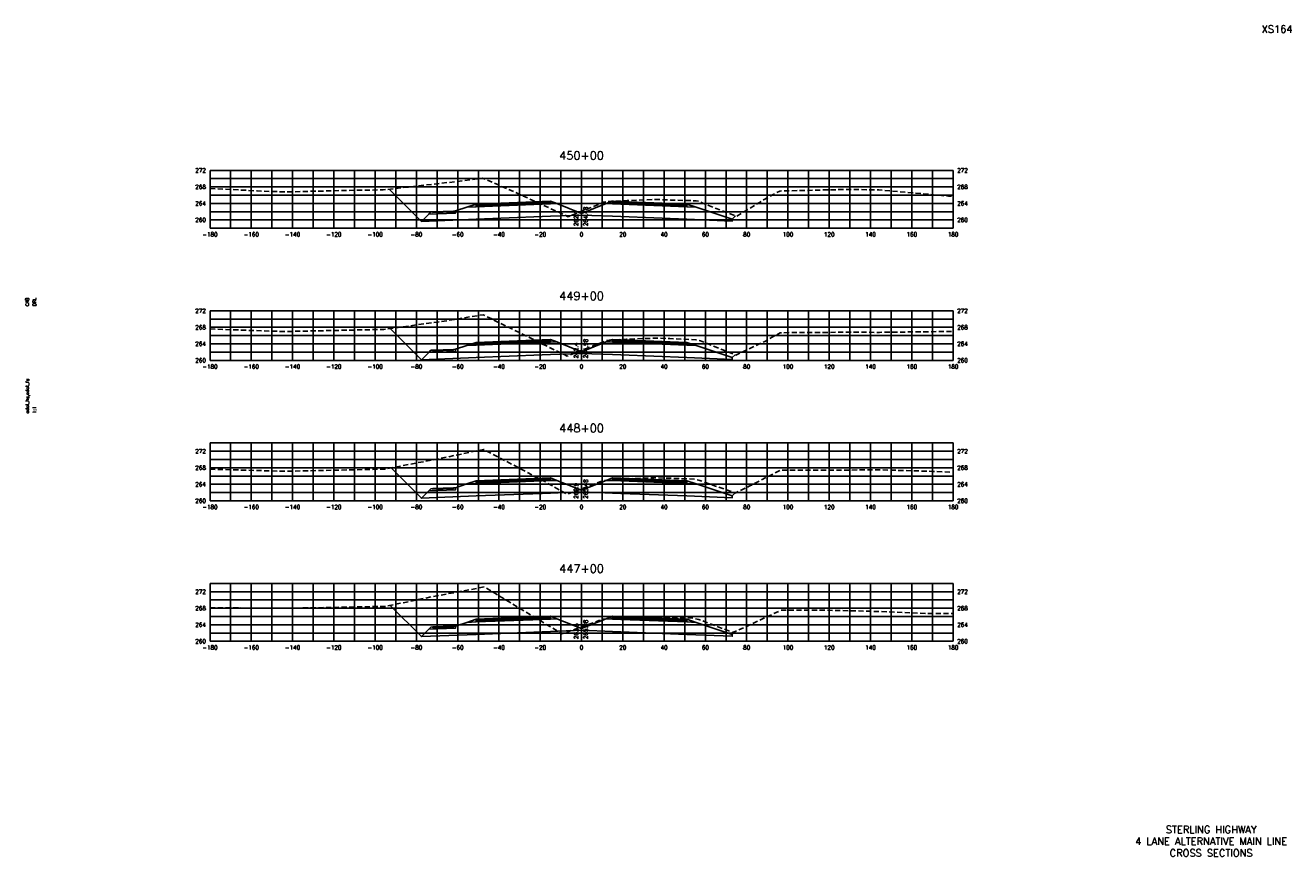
# Model space of a CAD drawing. Extents: x 37 to 9410, y 16 to 8218.
# Tile 70 of 110: x 7337 to 7950, y 1576 to 1978. Entities that reach past the tile are written whole.
import ezdxf
from ezdxf.enums import TextEntityAlignment as Align

# ---------------------------------------------------------------- set-up
doc = ezdxf.new("R2010")
doc.units = 0
doc.header["$LTSCALE"] = 20
doc.header["$MEASUREMENT"] = 0
doc.linetypes.add('HIDDEN_050%', pattern=[0.1875, 0.125, -0.0625])
for name, color, linetype in [('S-AT-TXT175', 6, 'Continuous'), ('S-AT-TXT80', 1, 'Continuous'), ('XDATUM', 3, 'Continuous'), ('XEG', 1, 'HIDDEN_050%'), ('XFG', 2, 'Continuous'), ('XGRID', 251, 'Continuous'), ('XGRIDT', 2, 'Continuous'), ('XREF-BORDER', 7, 'Continuous')]:
    doc.layers.add(name, color=color, linetype=linetype)
doc.styles.add('L100', font='simplex.shx', dxfattribs={"height": 2})
doc.styles.add('L175', font='ROMANSM.shx', dxfattribs={"height": 3.5})
doc.styles.add('L80', font='ROMANSM.shx', dxfattribs={"height": 1.6})

# ---------------------------------------------------------------- blocks, each defined once
blk = doc.blocks.new('03025_00_att1')
at = {"layer": 'S-AT-TXT175', "style": 'L175'}
for tag, p in [('NUM', (32.402, 20.822)), ('LINE1', (30.64, 1.444)), ('LINE2', (30.64, 1.161)), ('LINE3', (30.64, 0.877))]:
    blk.add_attdef(tag, text='', height=0.175, dxfattribs=at).set_placement(p, align=Align.CENTER)
at = {"layer": 'S-AT-TXT80', "style": 'L80'}
for tag, p in [('DESIGNED', (2.094, 14.201)), ('CHECKED', (2.265, 14.201)), ('DRAFTED', (2.436, 14.201)), ('PSCALE', (2.265, 11.605)), ('PCTB', (2.094, 11.605)), ('PVIEW', (2.436, 11.605))]:
    blk.add_attdef(tag, p, '', height=0.08, rotation=90, dxfattribs=at)

msp = doc.modelspace()

# ---------------------------------------------------------------- linework, layer by layer
at = {"layer": 'XDATUM', "flags": 128}
for points in [[(7512.85, 1898.88), (7528.46, 1883.28), (7555.05, 1884.34), (7587.05, 1885.62), (7591.05, 1885.78), (7606.05, 1886.38), (7621.05, 1885.78), (7625.05, 1885.62), (7657.05, 1884.34), (7679.05, 1883.46), (7679.05, 1884.35), (7680.65, 1885.95)], [(7513.32, 1831.41), (7528.46, 1816.28), (7555.05, 1817.34), (7587.05, 1818.62), (7591.05, 1818.78), (7606.05, 1819.38), (7621.05, 1818.78), (7625.05, 1818.62), (7657.05, 1817.34), (7679.05, 1816.46), (7679.05, 1817.35), (7680.45, 1818.75)], [(7513.77, 1763.96), (7528.46, 1749.28), (7555.05, 1750.34), (7587.05, 1751.62), (7591.05, 1751.78), (7606.05, 1752.38), (7621.05, 1751.78), (7625.05, 1751.62), (7657.05, 1750.34), (7679.05, 1749.46), (7679.05, 1750.35), (7680.54, 1751.84)], [(7513.36, 1697.38), (7528.46, 1682.28), (7555.05, 1683.34), (7587.05, 1684.62), (7591.05, 1684.78), (7606.05, 1685.38), (7621.05, 1684.78), (7625.05, 1684.62), (7657.05, 1683.34), (7679.05, 1682.46), (7679.05, 1683.35), (7680.4, 1684.69)]]:
    msp.add_lwpolyline(points, dxfattribs=at)
at = {"layer": 'XEG', "flags": 128}
for points in [[(7426.05, 1899.23), (7448.89, 1898.07), (7462.02, 1897.56), (7496.75, 1898.37), (7510.02, 1898.56), (7544.61, 1902.49), (7558.02, 1904.27), (7572.03, 1898.24), (7599.65, 1885.57), (7606.05, 1888.17), (7611.19, 1890.27), (7616.74, 1892.61), (7618.05, 1892.8), (7620.59, 1893.07), (7628.13, 1893.36), (7641.75, 1893.91), (7649.34, 1893.64), (7661.55, 1893.26), (7662.89, 1892.97), (7664.76, 1892.19), (7671.21, 1889.54), (7681.17, 1885.75), (7694.26, 1893.74), (7702.04, 1897.99), (7736.05, 1898.81), (7750.04, 1898.53), (7783.91, 1895.53), (7786.05, 1895.47)], [(7426.05, 1831.23), (7445.21, 1830.51), (7462.32, 1829.97), (7493.07, 1830.62), (7510.32, 1830.99), (7540.93, 1835.24), (7558.33, 1838.1), (7581.81, 1826.58), (7599.07, 1818.04), (7606.05, 1820.83), (7611.32, 1822.94), (7617.77, 1825.47), (7618.6, 1825.65), (7620.25, 1825.97), (7627.85, 1826.23), (7641.9, 1826.75), (7648.88, 1826.53), (7661.35, 1825.98), (7662.19, 1825.77), (7663.68, 1825.43), (7670.51, 1822.67), (7680.87, 1818.59), (7694.87, 1825.19), (7702.34, 1829.4), (7732.37, 1829.62), (7750.34, 1829.57), (7780.23, 1829.94), (7786.05, 1830)], [(7426.05, 1763.28), (7441.53, 1762.88), (7462.62, 1762.33), (7489.39, 1762.9), (7510.62, 1763.36), (7537.25, 1768.45), (7558.63, 1772.9), (7588.25, 1757.31), (7599.09, 1751.13), (7603.05, 1752.65), (7606.05, 1753.79), (7616.9, 1757.89), (7617.49, 1757.92), (7619.66, 1758.26), (7636.53, 1759.01), (7641.01, 1759.21), (7656.23, 1758.66), (7660.72, 1758.53), (7661.27, 1758.35), (7663.3, 1757.85), (7676.76, 1753.11), (7680.4, 1751.77), (7687.25, 1755.05), (7702.64, 1762.92), (7728.69, 1762.87), (7750.64, 1762.99), (7776.55, 1762.25), (7786.05, 1761.86)], [(7426.05, 1696.25), (7437.86, 1696.15), (7462.92, 1695.95), (7485.72, 1696.4), (7510.93, 1696.88), (7533.57, 1701.54), (7558.93, 1706.3), (7589.29, 1688.02), (7596.73, 1683.59), (7606.05, 1686.98), (7612.96, 1689.49), (7614.43, 1690.02), (7616, 1690.63), (7616.28, 1690.67), (7618.98, 1690.96), (7638.75, 1691.77), (7640.6, 1691.85), (7642.26, 1691.8), (7659.89, 1691.23), (7660.15, 1691.19), (7662.92, 1690.56), (7664.49, 1689.94), (7665.98, 1689.37), (7679.4, 1684.25), (7685.03, 1686.75), (7702.94, 1695.1), (7725.01, 1695.01), (7750.95, 1694.42), (7772.87, 1693.51), (7786.05, 1693.41)]]:
    msp.add_lwpolyline(points, dxfattribs=at)
at = {"layer": 'XFG', "flags": 128}
for points in [[(7528.46, 1883.28), (7528.46, 1883.28), (7512.85, 1898.88)], [(7606.05, 1887.12), (7594.1, 1891.9), (7591.05, 1891.78), (7587.05, 1891.62), (7555.05, 1890.34), (7550.48, 1890.16), (7545.05, 1888.35), (7545.05, 1887.35), (7532.01, 1886.82), (7528.46, 1883.28), (7555.05, 1884.34), (7587.05, 1885.62), (7591.05, 1885.78), (7606.05, 1886.38), (7606.05, 1887.12)], [(7545.05, 1888.35), (7544.05, 1888.31), (7544.05, 1887.97), (7534.05, 1887.57), (7534.05, 1887.91), (7533.05, 1887.87), (7532.01, 1886.82), (7545.05, 1887.35), (7545.05, 1888.35)], [(7544.05, 1888.31), (7534.05, 1887.91), (7534.05, 1887.57), (7544.05, 1887.97), (7544.05, 1888.31)], [(7591.05, 1892.12), (7587.05, 1891.96), (7555.05, 1890.68), (7555.05, 1891.68), (7550.48, 1890.16), (7555.05, 1890.34), (7587.05, 1891.62), (7591.05, 1891.78), (7594.1, 1891.9), (7591.05, 1893.12), (7591.05, 1892.12)], [(7591.05, 1893.12), (7587.05, 1892.96), (7555.05, 1891.68), (7555.05, 1891.34), (7587.05, 1892.62), (7591.05, 1892.78), (7591.05, 1893.12)], [(7591.05, 1892.78), (7587.05, 1892.62), (7555.05, 1891.34), (7555.05, 1890.68), (7587.05, 1891.96), (7591.05, 1892.12), (7591.05, 1892.78)], [(7606.05, 1887.12), (7618, 1891.9), (7621.05, 1891.78), (7625.05, 1891.62), (7657.05, 1890.34), (7661.62, 1890.16), (7679.05, 1884.35), (7679.05, 1883.46), (7657.05, 1884.34), (7625.05, 1885.62), (7621.05, 1885.78), (7606.05, 1886.38)], [(7621.05, 1893.12), (7618, 1891.9), (7621.05, 1891.78), (7625.05, 1891.62), (7657.05, 1890.34), (7661.62, 1890.16), (7657.05, 1891.68), (7657.05, 1890.68), (7625.05, 1891.96), (7621.05, 1892.12), (7621.05, 1893.12)], [(7621.05, 1893.12), (7621.05, 1892.78), (7625.05, 1892.62), (7657.05, 1891.34), (7657.05, 1891.68), (7625.05, 1892.96), (7621.05, 1893.12)], [(7621.05, 1892.78), (7621.05, 1892.12), (7625.05, 1891.96), (7657.05, 1890.68), (7657.05, 1891.34), (7625.05, 1892.62), (7621.05, 1892.78)], [(7679.05, 1884.35), (7679.05, 1884.35), (7680.65, 1885.95)], [(7528.46, 1816.28), (7528.46, 1816.28), (7513.32, 1831.41)], [(7606.05, 1820.12), (7594.1, 1824.9), (7591.05, 1824.78), (7587.05, 1824.62), (7555.05, 1823.34), (7550.48, 1823.16), (7545.05, 1821.35), (7545.05, 1820.35), (7532.01, 1819.82), (7528.46, 1816.28), (7555.05, 1817.34), (7587.05, 1818.62), (7591.05, 1818.78), (7606.05, 1819.38), (7606.05, 1820.12)], [(7545.05, 1821.35), (7544.05, 1821.31), (7544.05, 1820.97), (7534.05, 1820.57), (7534.05, 1820.91), (7533.05, 1820.87), (7532.01, 1819.82), (7545.05, 1820.35), (7545.05, 1821.35)], [(7544.05, 1821.31), (7534.05, 1820.91), (7534.05, 1820.57), (7544.05, 1820.97), (7544.05, 1821.31)], [(7591.05, 1825.12), (7587.05, 1824.96), (7555.05, 1823.68), (7555.05, 1824.68), (7550.48, 1823.16), (7555.05, 1823.34), (7587.05, 1824.62), (7591.05, 1824.78), (7594.1, 1824.9), (7591.05, 1826.12), (7591.05, 1825.12)], [(7591.05, 1826.12), (7587.05, 1825.96), (7555.05, 1824.68), (7555.05, 1824.34), (7587.05, 1825.62), (7591.05, 1825.78), (7591.05, 1826.12)], [(7591.05, 1825.78), (7587.05, 1825.62), (7555.05, 1824.34), (7555.05, 1823.68), (7587.05, 1824.96), (7591.05, 1825.12), (7591.05, 1825.78)], [(7606.05, 1820.12), (7618, 1824.9), (7621.05, 1824.78), (7625.05, 1824.62), (7657.05, 1823.34), (7661.62, 1823.16), (7679.05, 1817.35), (7679.05, 1816.46), (7657.05, 1817.34), (7625.05, 1818.62), (7621.05, 1818.78), (7606.05, 1819.38)], [(7621.05, 1826.12), (7618, 1824.9), (7621.05, 1824.78), (7625.05, 1824.62), (7657.05, 1823.34), (7661.62, 1823.16), (7657.05, 1824.68), (7657.05, 1823.68), (7625.05, 1824.96), (7621.05, 1825.12), (7621.05, 1826.12)], [(7621.05, 1826.12), (7621.05, 1825.78), (7625.05, 1825.62), (7657.05, 1824.34), (7657.05, 1824.68), (7625.05, 1825.96), (7621.05, 1826.12)], [(7621.05, 1825.78), (7621.05, 1825.12), (7625.05, 1824.96), (7657.05, 1823.68), (7657.05, 1824.34), (7625.05, 1825.62), (7621.05, 1825.78)], [(7679.05, 1817.35), (7679.05, 1817.35), (7680.45, 1818.75)], [(7528.46, 1749.28), (7528.46, 1749.28), (7513.77, 1763.96)], [(7606.05, 1753.12), (7594.1, 1757.9), (7591.05, 1757.78), (7587.05, 1757.62), (7555.05, 1756.34), (7550.48, 1756.16), (7545.05, 1754.35), (7545.05, 1753.35), (7532.01, 1752.82), (7528.46, 1749.28), (7555.05, 1750.34), (7587.05, 1751.62), (7591.05, 1751.78), (7606.05, 1752.38), (7606.05, 1753.12)], [(7545.05, 1754.35), (7544.05, 1754.31), (7544.05, 1753.97), (7534.05, 1753.57), (7534.05, 1753.91), (7533.05, 1753.87), (7532.01, 1752.82), (7545.05, 1753.35), (7545.05, 1754.35)], [(7544.05, 1754.31), (7534.05, 1753.91), (7534.05, 1753.57), (7544.05, 1753.97), (7544.05, 1754.31)], [(7591.05, 1758.12), (7587.05, 1757.96), (7555.05, 1756.68), (7555.05, 1757.68), (7550.48, 1756.16), (7555.05, 1756.34), (7587.05, 1757.62), (7591.05, 1757.78), (7594.1, 1757.9), (7591.05, 1759.12), (7591.05, 1758.12)], [(7591.05, 1759.12), (7587.05, 1758.96), (7555.05, 1757.68), (7555.05, 1757.34), (7587.05, 1758.62), (7591.05, 1758.78), (7591.05, 1759.12)], [(7591.05, 1758.78), (7587.05, 1758.62), (7555.05, 1757.34), (7555.05, 1756.68), (7587.05, 1757.96), (7591.05, 1758.12), (7591.05, 1758.78)], [(7606.05, 1753.12), (7618, 1757.9), (7621.05, 1757.78), (7625.05, 1757.62), (7657.05, 1756.34), (7661.62, 1756.16), (7679.05, 1750.35), (7679.05, 1749.46), (7657.05, 1750.34), (7625.05, 1751.62), (7621.05, 1751.78), (7606.05, 1752.38)], [(7621.05, 1759.12), (7618, 1757.9), (7621.05, 1757.78), (7625.05, 1757.62), (7657.05, 1756.34), (7661.62, 1756.16), (7657.05, 1757.68), (7657.05, 1756.68), (7625.05, 1757.96), (7621.05, 1758.12), (7621.05, 1759.12)], [(7621.05, 1759.12), (7621.05, 1758.78), (7625.05, 1758.62), (7657.05, 1757.34), (7657.05, 1757.68), (7625.05, 1758.96), (7621.05, 1759.12)], [(7621.05, 1758.78), (7621.05, 1758.12), (7625.05, 1757.96), (7657.05, 1756.68), (7657.05, 1757.34), (7625.05, 1758.62), (7621.05, 1758.78)], [(7679.05, 1750.35), (7679.05, 1750.35), (7680.54, 1751.84)], [(7528.46, 1682.28), (7528.46, 1682.28), (7513.36, 1697.38)], [(7591.05, 1691.12), (7587.05, 1690.96), (7555.05, 1689.68), (7555.05, 1690.68), (7550.48, 1689.16), (7555.05, 1689.34), (7587.05, 1690.62), (7591.05, 1690.78), (7594.1, 1690.9), (7591.05, 1692.12), (7591.05, 1691.12)], [(7591.05, 1692.12), (7587.05, 1691.96), (7555.05, 1690.68), (7555.05, 1690.34), (7587.05, 1691.62), (7591.05, 1691.78), (7591.05, 1692.12)], [(7621.05, 1692.12), (7618, 1690.9), (7621.05, 1690.78), (7625.05, 1690.62), (7657.05, 1689.34), (7661.62, 1689.16), (7657.05, 1690.68), (7657.05, 1689.68), (7625.05, 1690.96), (7621.05, 1691.12), (7621.05, 1692.12)], [(7621.05, 1692.12), (7621.05, 1691.78), (7625.05, 1691.62), (7657.05, 1690.34), (7657.05, 1690.68), (7625.05, 1691.96), (7621.05, 1692.12)], [(7606.05, 1686.12), (7594.1, 1690.9), (7591.05, 1690.78), (7587.05, 1690.62), (7555.05, 1689.34), (7550.48, 1689.16), (7545.05, 1687.35), (7545.05, 1686.35), (7532.01, 1685.82), (7528.46, 1682.28), (7555.05, 1683.34), (7587.05, 1684.62), (7591.05, 1684.78), (7606.05, 1685.38), (7606.05, 1686.12)], [(7545.05, 1687.35), (7544.05, 1687.31), (7544.05, 1686.97), (7534.05, 1686.57), (7534.05, 1686.91), (7533.05, 1686.87), (7532.01, 1685.82), (7545.05, 1686.35), (7545.05, 1687.35)], [(7544.05, 1687.31), (7534.05, 1686.91), (7534.05, 1686.57), (7544.05, 1686.97), (7544.05, 1687.31)], [(7591.05, 1691.78), (7587.05, 1691.62), (7555.05, 1690.34), (7555.05, 1689.68), (7587.05, 1690.96), (7591.05, 1691.12), (7591.05, 1691.78)], [(7606.05, 1686.12), (7618, 1690.9), (7621.05, 1690.78), (7625.05, 1690.62), (7657.05, 1689.34), (7661.62, 1689.16), (7679.05, 1683.35), (7679.05, 1682.46), (7657.05, 1683.34), (7625.05, 1684.62), (7621.05, 1684.78), (7606.05, 1685.38)], [(7621.05, 1691.78), (7621.05, 1691.12), (7625.05, 1690.96), (7657.05, 1689.68), (7657.05, 1690.34), (7625.05, 1691.62), (7621.05, 1691.78)], [(7679.05, 1683.35), (7679.05, 1683.35), (7680.4, 1684.69)]]:
    msp.add_lwpolyline(points, dxfattribs=at)
at = {"layer": 'XGRID'}
for p, q in [((7426.05, 1880), (7426.05, 1908)), ((7426.05, 1908), (7786.05, 1908)), ((7436.05, 1880), (7436.05, 1908)), ((7446.05, 1880), (7446.05, 1908)), ((7456.05, 1880), (7456.05, 1908)), ((7466.05, 1880), (7466.05, 1908)), ((7476.05, 1880), (7476.05, 1908)), ((7486.05, 1880), (7486.05, 1908)), ((7496.05, 1880), (7496.05, 1908)), ((7506.05, 1880), (7506.05, 1908)), ((7516.05, 1880), (7516.05, 1908)), ((7526.05, 1880), (7526.05, 1908)), ((7536.05, 1880), (7536.05, 1908)), ((7546.05, 1880), (7546.05, 1908)), ((7556.05, 1880), (7556.05, 1908)), ((7566.05, 1880), (7566.05, 1908)), ((7576.05, 1880), (7576.05, 1908)), ((7586.05, 1880), (7586.05, 1908)), ((7596.05, 1880), (7596.05, 1908)), ((7606.05, 1880), (7606.05, 1908)), ((7616.05, 1880), (7616.05, 1908)), ((7626.05, 1880), (7626.05, 1908)), ((7636.05, 1880), (7636.05, 1908)), ((7646.05, 1880), (7646.05, 1908)), ((7656.05, 1880), (7656.05, 1908)), ((7666.05, 1880), (7666.05, 1908)), ((7676.05, 1880), (7676.05, 1908)), ((7686.05, 1880), (7686.05, 1908)), ((7696.05, 1880), (7696.05, 1908)), ((7706.05, 1880), (7706.05, 1908)), ((7716.05, 1880), (7716.05, 1908)), ((7726.05, 1880), (7726.05, 1908)), ((7736.05, 1880), (7736.05, 1908)), ((7746.05, 1880), (7746.05, 1908)), ((7756.05, 1880), (7756.05, 1908)), ((7766.05, 1880), (7766.05, 1908)), ((7776.05, 1880), (7776.05, 1908)), ((7786.05, 1880), (7786.05, 1908)), ((7426.05, 1904), (7786.05, 1904)), ((7426.05, 1900), (7786.05, 1900)), ((7426.05, 1896), (7786.05, 1896)), ((7426.05, 1892), (7786.05, 1892)), ((7426.05, 1888), (7786.05, 1888)), ((7426.05, 1884), (7786.05, 1884)), ((7426.05, 1880), (7786.05, 1880)), ((7426.05, 1816), (7426.05, 1840)), ((7426.05, 1840), (7786.05, 1840)), ((7436.05, 1816), (7436.05, 1840)), ((7446.05, 1816), (7446.05, 1840)), ((7456.05, 1816), (7456.05, 1840)), ((7466.05, 1816), (7466.05, 1840)), ((7476.05, 1816), (7476.05, 1840)), ((7486.05, 1816), (7486.05, 1840)), ((7496.05, 1816), (7496.05, 1840)), ((7506.05, 1816), (7506.05, 1840)), ((7516.05, 1816), (7516.05, 1840)), ((7526.05, 1816), (7526.05, 1840)), ((7536.05, 1816), (7536.05, 1840)), ((7546.05, 1816), (7546.05, 1840)), ((7556.05, 1816), (7556.05, 1840)), ((7566.05, 1816), (7566.05, 1840)), ((7576.05, 1816), (7576.05, 1840)), ((7586.05, 1816), (7586.05, 1840)), ((7596.05, 1816), (7596.05, 1840)), ((7606.05, 1816), (7606.05, 1840)), ((7616.05, 1816), (7616.05, 1840)), ((7626.05, 1816), (7626.05, 1840)), ((7636.05, 1816), (7636.05, 1840)), ((7646.05, 1816), (7646.05, 1840)), ((7656.05, 1816), (7656.05, 1840)), ((7666.05, 1816), (7666.05, 1840)), ((7676.05, 1816), (7676.05, 1840)), ((7686.05, 1816), (7686.05, 1840)), ((7696.05, 1816), (7696.05, 1840)), ((7706.05, 1816), (7706.05, 1840)), ((7716.05, 1816), (7716.05, 1840)), ((7726.05, 1816), (7726.05, 1840)), ((7736.05, 1816), (7736.05, 1840)), ((7746.05, 1816), (7746.05, 1840)), ((7756.05, 1816), (7756.05, 1840)), ((7766.05, 1816), (7766.05, 1840)), ((7776.05, 1816), (7776.05, 1840)), ((7786.05, 1816), (7786.05, 1840)), ((7426.05, 1836), (7786.05, 1836)), ((7426.05, 1832), (7786.05, 1832)), ((7426.05, 1828), (7786.05, 1828)), ((7426.05, 1824), (7786.05, 1824)), ((7426.05, 1820), (7786.05, 1820)), ((7426.05, 1816), (7786.05, 1816)), ((7426.05, 1748), (7426.05, 1776)), ((7426.05, 1776), (7786.05, 1776)), ((7426.05, 1772), (7786.05, 1772)), ((7436.05, 1748), (7436.05, 1776)), ((7446.05, 1748), (7446.05, 1776)), ((7456.05, 1748), (7456.05, 1776)), ((7466.05, 1748), (7466.05, 1776)), ((7476.05, 1748), (7476.05, 1776)), ((7486.05, 1748), (7486.05, 1776)), ((7496.05, 1748), (7496.05, 1776)), ((7506.05, 1748), (7506.05, 1776)), ((7516.05, 1748), (7516.05, 1776)), ((7526.05, 1748), (7526.05, 1776)), ((7536.05, 1748), (7536.05, 1776)), ((7546.05, 1748), (7546.05, 1776)), ((7556.05, 1748), (7556.05, 1776)), ((7566.05, 1748), (7566.05, 1776)), ((7576.05, 1748), (7576.05, 1776)), ((7586.05, 1748), (7586.05, 1776)), ((7596.05, 1748), (7596.05, 1776)), ((7606.05, 1748), (7606.05, 1776)), ((7616.05, 1748), (7616.05, 1776)), ((7626.05, 1748), (7626.05, 1776)), ((7636.05, 1748), (7636.05, 1776)), ((7646.05, 1748), (7646.05, 1776)), ((7656.05, 1748), (7656.05, 1776)), ((7666.05, 1748), (7666.05, 1776)), ((7676.05, 1748), (7676.05, 1776)), ((7686.05, 1748), (7686.05, 1776)), ((7696.05, 1748), (7696.05, 1776)), ((7706.05, 1748), (7706.05, 1776)), ((7716.05, 1748), (7716.05, 1776)), ((7726.05, 1748), (7726.05, 1776)), ((7736.05, 1748), (7736.05, 1776)), ((7746.05, 1748), (7746.05, 1776)), ((7756.05, 1748), (7756.05, 1776)), ((7766.05, 1748), (7766.05, 1776)), ((7776.05, 1748), (7776.05, 1776)), ((7786.05, 1748), (7786.05, 1776)), ((7426.05, 1768), (7786.05, 1768)), ((7426.05, 1764), (7786.05, 1764)), ((7426.05, 1760), (7786.05, 1760)), ((7426.05, 1756), (7786.05, 1756)), ((7426.05, 1752), (7786.05, 1752)), ((7426.05, 1748), (7786.05, 1748)), ((7426.05, 1680), (7426.05, 1708)), ((7426.05, 1708), (7786.05, 1708)), ((7436.05, 1680), (7436.05, 1708)), ((7446.05, 1680), (7446.05, 1708)), ((7456.05, 1680), (7456.05, 1708)), ((7466.05, 1680), (7466.05, 1708)), ((7476.05, 1680), (7476.05, 1708)), ((7486.05, 1680), (7486.05, 1708)), ((7496.05, 1680), (7496.05, 1708)), ((7506.05, 1680), (7506.05, 1708)), ((7516.05, 1680), (7516.05, 1708)), ((7526.05, 1680), (7526.05, 1708)), ((7536.05, 1680), (7536.05, 1708)), ((7546.05, 1680), (7546.05, 1708)), ((7556.05, 1680), (7556.05, 1708)), ((7566.05, 1680), (7566.05, 1708)), ((7576.05, 1680), (7576.05, 1708)), ((7586.05, 1680), (7586.05, 1708)), ((7596.05, 1680), (7596.05, 1708)), ((7606.05, 1680), (7606.05, 1708)), ((7616.05, 1680), (7616.05, 1708)), ((7626.05, 1680), (7626.05, 1708)), ((7636.05, 1680), (7636.05, 1708)), ((7646.05, 1680), (7646.05, 1708)), ((7656.05, 1680), (7656.05, 1708)), ((7666.05, 1680), (7666.05, 1708)), ((7676.05, 1680), (7676.05, 1708)), ((7686.05, 1680), (7686.05, 1708)), ((7696.05, 1680), (7696.05, 1708)), ((7706.05, 1680), (7706.05, 1708)), ((7716.05, 1680), (7716.05, 1708)), ((7726.05, 1680), (7726.05, 1708)), ((7736.05, 1680), (7736.05, 1708)), ((7746.05, 1680), (7746.05, 1708)), ((7756.05, 1680), (7756.05, 1708)), ((7766.05, 1680), (7766.05, 1708)), ((7776.05, 1680), (7776.05, 1708)), ((7786.05, 1680), (7786.05, 1708)), ((7426.05, 1704), (7786.05, 1704)), ((7426.05, 1700), (7786.05, 1700)), ((7426.05, 1696), (7786.05, 1696)), ((7426.05, 1692), (7786.05, 1692)), ((7426.05, 1688), (7786.05, 1688)), ((7426.05, 1684), (7786.05, 1684)), ((7426.05, 1680), (7786.05, 1680))]:
    msp.add_line(p, q, dxfattribs=at)

# ---------------------------------------------------------------- block references
at = {"layer": 'XREF-BORDER'}
ref = msp.add_blockref('03025_00_att1', (7296.45, 1558.23), dxfattribs=dict(at, xscale=20, yscale=20, zscale=20))
ref.add_attrib('LINE1', 'STERLING HIGHWAY', dxfattribs={"layer": 'S-AT-TXT175', "height": 3.5, "style": 'L175'}).set_placement((7911.07, 1587.1), align=Align.CENTER)
ref.add_attrib('LINE2', '4 LANE ALTERNATIVE MAIN LINE', dxfattribs={"layer": 'S-AT-TXT175', "height": 3.5, "style": 'L175'}).set_placement((7911.07, 1581.44), align=Align.CENTER)
ref.add_attrib('LINE3', 'CROSS SECTIONS', dxfattribs={"layer": 'S-AT-TXT175', "height": 3.5, "style": 'L175'}).set_placement((7911.07, 1575.77), align=Align.CENTER)
ref.add_attrib('NUM', 'XS164', dxfattribs={"layer": 'S-AT-TXT175', "height": 3.5, "style": 'L175'}).set_placement((7943, 1974.66), align=Align.CENTER)
ref.add_attrib('DESIGNED', 'CAB', (7338.34, 1842.25), dxfattribs={"layer": 'S-AT-TXT80', "height": 1.6, "rotation": 90, "style": 'L80'})
ref.add_attrib('CHECKED', 'DRL', (7341.75, 1842.25), dxfattribs={"layer": 'S-AT-TXT80', "height": 1.6, "rotation": 90, "style": 'L80'})
ref.add_attrib('PCTB', 'adot_hs,adot_fs', (7338.34, 1790.32), dxfattribs={"layer": 'S-AT-TXT80', "height": 1.6, "rotation": 90, "style": 'L80'})
ref.add_attrib('PSCALE', '1:1', (7341.75, 1790.32), dxfattribs={"layer": 'S-AT-TXT80', "height": 1.6, "rotation": 90, "style": 'L80'})

# ---------------------------------------------------------------- texts
at = {"layer": 'XGRIDT', "style": 'L100'}
for s, p in [('450+00', (7606.05, 1912)), ('449+00', (7606.05, 1844)), ('448+00', (7606.05, 1780)), ('447+00', (7606.05, 1712))]:
    msp.add_text(s, height=4, dxfattribs=at).set_placement(p, align=Align.BOTTOM_CENTER)
for s, p in [('272', (7424.05, 1908)), ('268', (7424.05, 1900)), ('264', (7424.05, 1892)), ('260', (7424.05, 1884)), ('272', (7424.05, 1840)), ('268', (7424.05, 1832)), ('264', (7424.05, 1824)), ('260', (7424.05, 1816)), ('272', (7424.05, 1772)), ('268', (7424.05, 1764)), ('264', (7424.05, 1756)), ('260', (7424.05, 1748)), ('272', (7424.05, 1704)), ('268', (7424.05, 1696)), ('264', (7424.05, 1688)), ('260', (7424.05, 1680))]:
    msp.add_text(s, height=2, dxfattribs=at).set_placement(p, align=Align.MIDDLE_RIGHT)
for s, p in [('272', (7788.05, 1908)), ('268', (7788.05, 1900)), ('264', (7788.05, 1892)), ('260', (7788.05, 1884)), ('272', (7788.05, 1840)), ('268', (7788.05, 1832)), ('264', (7788.05, 1824)), ('260', (7788.05, 1816)), ('272', (7788.05, 1772)), ('268', (7788.05, 1764)), ('264', (7788.05, 1756)), ('260', (7788.05, 1748)), ('272', (7788.05, 1704)), ('268', (7788.05, 1696)), ('264', (7788.05, 1688)), ('260', (7788.05, 1680))]:
    msp.add_text(s, height=2, dxfattribs=at).set_placement(p, align=Align.MIDDLE_LEFT)
for s, p in [('264.48', (7607.05, 1881)), ('264.98', (7607.05, 1817)), ('265.48', (7607.05, 1749)), ('265.98', (7607.05, 1681))]:
    msp.add_text(s, height=2, rotation=90, dxfattribs=at).set_placement(p, align=Align.TOP_LEFT)
for s, p in [('262.1', (7605.05, 1881)), ('262.4', (7605.05, 1817)), ('262.9', (7605.05, 1749)), ('263.5', (7605.05, 1681))]:
    msp.add_text(s, height=2, rotation=90, dxfattribs=at).set_placement(p, align=Align.BOTTOM_LEFT)
for s, p in [('-180', (7426.05, 1878)), ('-160', (7446.05, 1878)), ('-140', (7466.05, 1878)), ('-120', (7486.05, 1878)), ('-100', (7506.05, 1878)), ('-80', (7526.05, 1878)), ('-60', (7546.05, 1878)), ('-40', (7566.05, 1878)), ('-20', (7586.05, 1878)), ('0', (7606.05, 1878)), ('20', (7626.05, 1878)), ('40', (7646.05, 1878)), ('60', (7666.05, 1878)), ('80', (7686.05, 1878)), ('100', (7706.05, 1878)), ('120', (7726.05, 1878)), ('140', (7746.05, 1878)), ('160', (7766.05, 1878)), ('180', (7786.05, 1878)), ('-180', (7426.05, 1814)), ('-160', (7446.05, 1814)), ('-140', (7466.05, 1814)), ('-120', (7486.05, 1814)), ('-100', (7506.05, 1814)), ('-80', (7526.05, 1814)), ('-60', (7546.05, 1814)), ('-40', (7566.05, 1814)), ('-20', (7586.05, 1814)), ('0', (7606.05, 1814)), ('20', (7626.05, 1814)), ('40', (7646.05, 1814)), ('60', (7666.05, 1814)), ('80', (7686.05, 1814)), ('100', (7706.05, 1814)), ('120', (7726.05, 1814)), ('140', (7746.05, 1814)), ('160', (7766.05, 1814)), ('180', (7786.05, 1814)), ('-180', (7426.05, 1746)), ('-160', (7446.05, 1746)), ('-140', (7466.05, 1746)), ('-120', (7486.05, 1746)), ('-100', (7506.05, 1746)), ('-80', (7526.05, 1746)), ('-60', (7546.05, 1746)), ('-40', (7566.05, 1746)), ('-20', (7586.05, 1746)), ('0', (7606.05, 1746)), ('20', (7626.05, 1746)), ('40', (7646.05, 1746)), ('60', (7666.05, 1746)), ('80', (7686.05, 1746)), ('100', (7706.05, 1746)), ('120', (7726.05, 1746)), ('140', (7746.05, 1746)), ('160', (7766.05, 1746)), ('180', (7786.05, 1746)), ('-180', (7426.05, 1678)), ('-160', (7446.05, 1678)), ('-140', (7466.05, 1678)), ('-120', (7486.05, 1678)), ('-100', (7506.05, 1678)), ('-80', (7526.05, 1678)), ('-60', (7546.05, 1678)), ('-40', (7566.05, 1678)), ('-20', (7586.05, 1678)), ('0', (7606.05, 1678)), ('20', (7626.05, 1678)), ('40', (7646.05, 1678)), ('60', (7666.05, 1678)), ('80', (7686.05, 1678)), ('100', (7706.05, 1678)), ('120', (7726.05, 1678)), ('140', (7746.05, 1678)), ('160', (7766.05, 1678)), ('180', (7786.05, 1678))]:
    msp.add_text(s, height=2, dxfattribs=at).set_placement(p, align=Align.TOP_CENTER)

doc.saveas('drawing.dxf')
